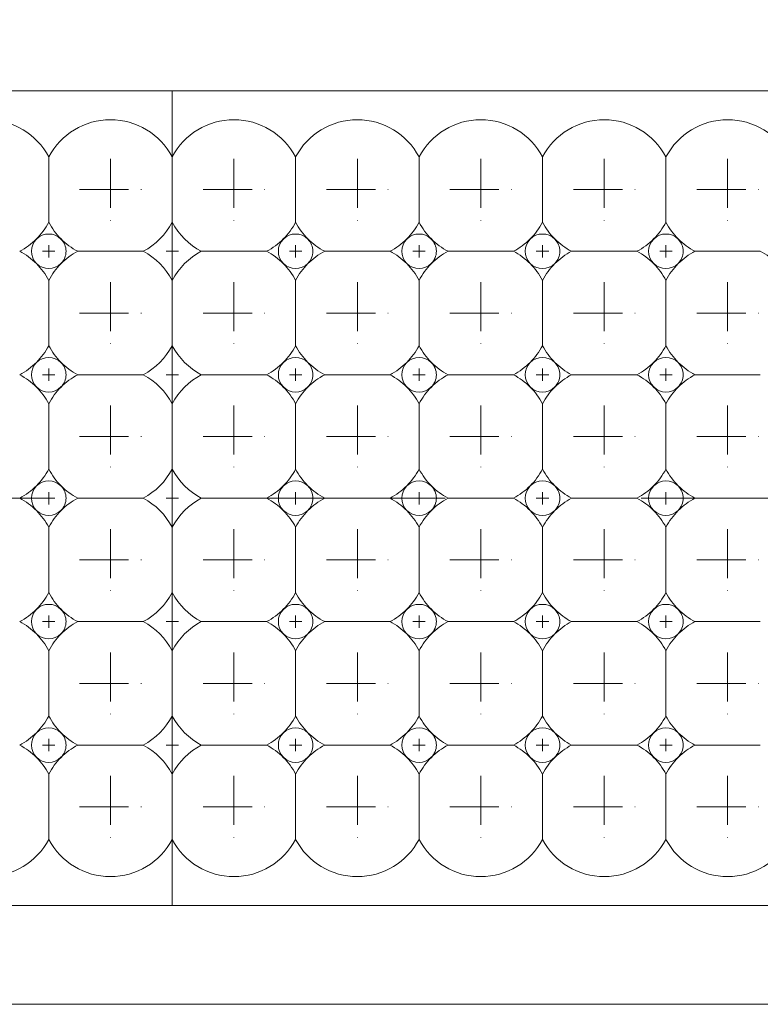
# Model space of a CAD drawing. Header units: millimetres. Extents: x -201 to 202, y 143 to 428.
# Tile 25 of 46: x -4 to 2, y 290 to 298. Entities that reach past the tile are written whole.
import ezdxf

# ---------------------------------------------------------------- set-up
doc = ezdxf.new("R2010")
doc.units = ezdxf.units.MM
doc.header["$LTSCALE"] = 0.25
doc.linetypes.add('CENTER', pattern=[50.8, 31.75, -6.35, 6.35, -6.35])
for name, color, linetype, lineweight in [('BASE', 7, 'Continuous', 20), ('CENTER', 1, 'CENTER', 9), ('DIMENSION', 6, 'Continuous', 9), ('LED LENS', 7, 'Continuous', 20)]:
    doc.layers.add(name, color=color, linetype=linetype, lineweight=lineweight)
doc.styles.add('VS Standard', font='msgothic.ttc', dxfattribs={"height": 3})
doc.dimstyles.new('VS Standard x0.2', dxfattribs={"dimtxt": 3, "dimasz": 3, "dimexe": 0.5, "dimexo": 0.8, "dimgap": 0.5, "dimtad": 3, "dimlfac": 5, "dimrnd": 0.0001, "dimzin": 9, "dimdsep": 46, "dimtxsty": 'VS Standard', "dimcen": 0, "dimaunit": 1, "dimadec": 0, "dimazin": 2, "dimtfac": 1, "dimtmove": 0, "dimatfit": 3, "dimfxl": 1, "dimtolj": 1, "dimtzin": 0, "dimarcsym": 0})

# ---------------------------------------------------------------- blocks, each defined once
blk = doc.blocks.new('*D266')
at = {"layer": 'Defpoints', "color": 0}
for p in [(47.8184, 319.1987), (-73.5816, 296.0676), (47.8184, 296.0676)]:
    blk.add_point(p, dxfattribs=at)
at = {"layer": 'DIMENSION', "color": 0, "lineweight": -2}
for p, q in [((-73.5816, 296.8676), (-73.5816, 319.6987)), ((47.8184, 296.8676), (47.8184, 319.6987)), ((-70.5816, 319.1987), (44.8184, 319.1987))]:
    blk.add_line(p, q, dxfattribs=at)
at = {"layer": 'DIMENSION', "color": 0}
for points in [[(-70.5816, 319.6987), (-70.5816, 318.6987), (-73.5816, 319.1987)], [(44.8184, 318.6987), (44.8184, 319.6987), (47.8184, 319.1987)]]:
    blk.add_solid(points, dxfattribs=at)
at = {"layer": 'DIMENSION', "color": 0, "insert": (-12.8816, 321.4499), "char_height": 3, "attachment_point": 5, "style": 'VS Standard'}
blk.add_mtext('\\A1;\\A1;(607)', dxfattribs=at)

msp = doc.modelspace()

# ---------------------------------------------------------------- linework, layer by layer
at = {"layer": 'BASE'}
for p, q in [((47.1202, 297.1606), (-72.8798, 297.1606)), ((-72.8798, 290.5606), (47.1202, 290.5606)), ((47.1202, 289.7606), (-72.8798, 289.7606))]:
    msp.add_line(p, q, dxfattribs=at)
at = {"layer": 'CENTER', "ltscale": 0.05}
for p, q in [((-3.3798, 296.6106), (-3.3798, 296.1106)), ((-2.3798, 296.6106), (-2.3798, 296.1106)), ((-1.3798, 296.6106), (-1.3798, 296.1106)), ((-0.3798, 296.6106), (-0.3798, 296.1106)), ((0.6202, 296.6106), (0.6202, 296.1106)), ((1.6202, 296.6106), (1.6202, 296.1106)), ((-3.6298, 296.3606), (-3.1298, 296.3606)), ((-2.6298, 296.3606), (-2.1298, 296.3606)), ((-1.6298, 296.3606), (-1.1298, 296.3606)), ((-0.6298, 296.3606), (-0.1298, 296.3606)), ((0.3702, 296.3606), (0.8702, 296.3606)), ((1.3702, 296.3606), (1.8702, 296.3606)), ((-3.3798, 295.6106), (-3.3798, 295.1106)), ((-2.3798, 295.6106), (-2.3798, 295.1106)), ((-1.3798, 295.6106), (-1.3798, 295.1106)), ((-0.3798, 295.6106), (-0.3798, 295.1106)), ((0.6202, 295.6106), (0.6202, 295.1106)), ((1.6202, 295.6106), (1.6202, 295.1106)), ((-3.6298, 295.3606), (-3.1298, 295.3606)), ((-2.6298, 295.3606), (-2.1298, 295.3606)), ((-1.6298, 295.3606), (-1.1298, 295.3606)), ((-0.6298, 295.3606), (-0.1298, 295.3606)), ((0.3702, 295.3606), (0.8702, 295.3606)), ((1.3702, 295.3606), (1.8702, 295.3606)), ((-3.3798, 294.6106), (-3.3798, 294.1106)), ((-2.3798, 294.6106), (-2.3798, 294.1106)), ((-1.3798, 294.6106), (-1.3798, 294.1106)), ((-0.3798, 294.6106), (-0.3798, 294.1106)), ((0.6202, 294.6106), (0.6202, 294.1106)), ((1.6202, 294.6106), (1.6202, 294.1106)), ((-3.6298, 294.3606), (-3.1298, 294.3606)), ((-2.6298, 294.3606), (-2.1298, 294.3606)), ((-1.6298, 294.3606), (-1.1298, 294.3606)), ((-0.6298, 294.3606), (-0.1298, 294.3606)), ((0.3702, 294.3606), (0.8702, 294.3606)), ((1.3702, 294.3606), (1.8702, 294.3606)), ((-3.3798, 293.6106), (-3.3798, 293.1106)), ((-2.3798, 293.6106), (-2.3798, 293.1106)), ((-1.3798, 293.6106), (-1.3798, 293.1106)), ((-0.3798, 293.6106), (-0.3798, 293.1106)), ((0.6202, 293.6106), (0.6202, 293.1106)), ((1.6202, 293.6106), (1.6202, 293.1106)), ((-3.6298, 293.3606), (-3.1298, 293.3606)), ((-2.6298, 293.3606), (-2.1298, 293.3606)), ((-1.6298, 293.3606), (-1.1298, 293.3606)), ((-0.6298, 293.3606), (-0.1298, 293.3606)), ((0.3702, 293.3606), (0.8702, 293.3606)), ((1.3702, 293.3606), (1.8702, 293.3606)), ((-3.3798, 292.6106), (-3.3798, 292.1106)), ((-2.3798, 292.6106), (-2.3798, 292.1106)), ((-1.3798, 292.6106), (-1.3798, 292.1106)), ((-0.3798, 292.6106), (-0.3798, 292.1106)), ((0.6202, 292.6106), (0.6202, 292.1106)), ((1.6202, 292.6106), (1.6202, 292.1106)), ((-3.6298, 292.3606), (-3.1298, 292.3606)), ((-2.6298, 292.3606), (-2.1298, 292.3606)), ((-1.6298, 292.3606), (-1.1298, 292.3606)), ((-0.6298, 292.3606), (-0.1298, 292.3606)), ((0.3702, 292.3606), (0.8702, 292.3606)), ((1.3702, 292.3606), (1.8702, 292.3606)), ((-3.3798, 291.6106), (-3.3798, 291.1106)), ((-2.3798, 291.6106), (-2.3798, 291.1106)), ((-1.3798, 291.6106), (-1.3798, 291.1106)), ((-0.3798, 291.6106), (-0.3798, 291.1106)), ((0.6202, 291.6106), (0.6202, 291.1106)), ((1.6202, 291.6106), (1.6202, 291.1106)), ((-3.6298, 291.3606), (-3.1298, 291.3606)), ((-2.6298, 291.3606), (-2.1298, 291.3606)), ((-1.6298, 291.3606), (-1.1298, 291.3606)), ((-0.6298, 291.3606), (-0.1298, 291.3606)), ((0.3702, 291.3606), (0.8702, 291.3606)), ((1.3702, 291.3606), (1.8702, 291.3606))]:
    msp.add_line(p, q, dxfattribs=at)
at = {"layer": 'CENTER', "ltscale": 0.01}
for p, q in [((-3.9298, 295.8606), (-3.8298, 295.8606)), ((-3.8798, 295.9106), (-3.8798, 295.8106)), ((-2.9298, 295.8606), (-2.8298, 295.8606)), ((-2.8798, 295.9106), (-2.8798, 295.8106)), ((-1.9298, 295.8606), (-1.8298, 295.8606)), ((-1.8798, 295.9106), (-1.8798, 295.8106)), ((-0.9298, 295.8606), (-0.8298, 295.8606)), ((-0.8798, 295.9106), (-0.8798, 295.8106)), ((0.0702, 295.8606), (0.1702, 295.8606)), ((0.1202, 295.9106), (0.1202, 295.8106)), ((1.0702, 295.8606), (1.1702, 295.8606)), ((1.1202, 295.9106), (1.1202, 295.8106)), ((-3.8798, 294.9106), (-3.8798, 294.8106)), ((-2.8798, 294.9106), (-2.8798, 294.8106)), ((-1.8798, 294.9106), (-1.8798, 294.8106)), ((-0.8798, 294.9106), (-0.8798, 294.8106)), ((0.1202, 294.9106), (0.1202, 294.8106)), ((1.1202, 294.9106), (1.1202, 294.8106)), ((-3.9298, 294.8606), (-3.8298, 294.8606)), ((-2.9298, 294.8606), (-2.8298, 294.8606)), ((-1.9298, 294.8606), (-1.8298, 294.8606)), ((-0.9298, 294.8606), (-0.8298, 294.8606)), ((0.0702, 294.8606), (0.1702, 294.8606)), ((1.0702, 294.8606), (1.1702, 294.8606)), ((-3.9298, 293.8606), (-3.8298, 293.8606)), ((-3.8798, 293.9106), (-3.8798, 293.8106)), ((-2.9298, 293.8606), (-2.8298, 293.8606)), ((-2.8798, 293.9106), (-2.8798, 293.8106)), ((-1.9298, 293.8606), (-1.8298, 293.8606)), ((-1.8798, 293.9106), (-1.8798, 293.8106)), ((-0.9298, 293.8606), (-0.8298, 293.8606)), ((-0.8798, 293.9106), (-0.8798, 293.8106)), ((0.0702, 293.8606), (0.1702, 293.8606)), ((0.1202, 293.9106), (0.1202, 293.8106)), ((1.0702, 293.8606), (1.1702, 293.8606)), ((1.1202, 293.9106), (1.1202, 293.8106)), ((-3.8798, 292.9106), (-3.8798, 292.8106)), ((-2.8798, 292.9106), (-2.8798, 292.8106)), ((-1.8798, 292.9106), (-1.8798, 292.8106)), ((-0.8798, 292.9106), (-0.8798, 292.8106)), ((0.1202, 292.9106), (0.1202, 292.8106)), ((1.1202, 292.9106), (1.1202, 292.8106)), ((-3.9298, 292.8606), (-3.8298, 292.8606)), ((-2.9298, 292.8606), (-2.8298, 292.8606)), ((-1.9298, 292.8606), (-1.8298, 292.8606)), ((-0.9298, 292.8606), (-0.8298, 292.8606)), ((0.0702, 292.8606), (0.1702, 292.8606)), ((1.0702, 292.8606), (1.1702, 292.8606)), ((-3.9298, 291.8606), (-3.8298, 291.8606)), ((-3.8798, 291.9106), (-3.8798, 291.8106)), ((-2.9298, 291.8606), (-2.8298, 291.8606)), ((-2.8798, 291.9106), (-2.8798, 291.8106)), ((-1.9298, 291.8606), (-1.8298, 291.8606)), ((-1.8798, 291.9106), (-1.8798, 291.8106)), ((-0.9298, 291.8606), (-0.8298, 291.8606)), ((-0.8798, 291.9106), (-0.8798, 291.8106)), ((0.0702, 291.8606), (0.1702, 291.8606)), ((0.1202, 291.9106), (0.1202, 291.8106)), ((1.0702, 291.8606), (1.1702, 291.8606)), ((1.1202, 291.9106), (1.1202, 291.8106))]:
    msp.add_line(p, q, dxfattribs=at)
at = {"layer": 'CENTER'}
msp.add_line((-75.2798, 293.8606), (49.5202, 293.8606), dxfattribs=at)
at = {"layer": 'LED LENS'}
for p, q in [((-2.8798, 297.1606), (-2.8798, 290.5606)), ((-2.8798, 296.6252), (-2.8798, 297.1606)), ((-2.8798, 297.1606), (-2.8798, 290.5606)), ((-3.8798, 296.6252), (-3.8798, 296.3606)), ((-1.8798, 296.6252), (-1.8798, 296.3606)), ((-0.8798, 296.6252), (-0.8798, 296.3606)), ((0.1202, 296.6252), (0.1202, 296.3606)), ((1.1202, 296.6252), (1.1202, 296.3606)), ((-3.8798, 296.3606), (-3.8798, 296.096)), ((-1.8798, 296.3606), (-1.8798, 296.096)), ((-0.8798, 296.3606), (-0.8798, 296.096)), ((0.1202, 296.3606), (0.1202, 296.096)), ((1.1202, 296.3606), (1.1202, 296.096)), ((-3.6444, 295.8606), (-3.1153, 295.8606)), ((-2.6444, 295.8606), (-2.1153, 295.8606)), ((-1.6444, 295.8606), (-1.1153, 295.8606)), ((-0.6444, 295.8606), (-0.1153, 295.8606)), ((0.3556, 295.8606), (0.8847, 295.8606)), ((1.3556, 295.8606), (1.8847, 295.8606)), ((-3.8798, 295.6252), (-3.8798, 295.3606)), ((-1.8798, 295.6252), (-1.8798, 295.3606)), ((-0.8798, 295.6252), (-0.8798, 295.3606)), ((0.1202, 295.6252), (0.1202, 295.3606)), ((1.1202, 295.6252), (1.1202, 295.3606)), ((-3.8798, 295.3606), (-3.8798, 295.096)), ((-1.8798, 295.3606), (-1.8798, 295.096)), ((-0.8798, 295.3606), (-0.8798, 295.096)), ((0.1202, 295.3606), (0.1202, 295.096)), ((1.1202, 295.3606), (1.1202, 295.096)), ((-3.6444, 294.8606), (-3.1153, 294.8606)), ((-2.6444, 294.8606), (-2.1153, 294.8606)), ((-1.6444, 294.8606), (-1.1153, 294.8606)), ((-0.6444, 294.8606), (-0.1153, 294.8606)), ((0.3556, 294.8606), (0.8847, 294.8606)), ((1.3556, 294.8606), (1.8847, 294.8606)), ((-3.8798, 294.6252), (-3.8798, 294.3606)), ((-1.8798, 294.6252), (-1.8798, 294.3606)), ((-0.8798, 294.6252), (-0.8798, 294.3606)), ((0.1202, 294.6252), (0.1202, 294.3606)), ((1.1202, 294.6252), (1.1202, 294.3606)), ((-3.8798, 294.3606), (-3.8798, 294.096)), ((-1.8798, 294.3606), (-1.8798, 294.096)), ((-0.8798, 294.3606), (-0.8798, 294.096)), ((0.1202, 294.3606), (0.1202, 294.096)), ((1.1202, 294.3606), (1.1202, 294.096)), ((-3.6444, 293.8606), (-3.1153, 293.8606)), ((-2.6444, 293.8606), (-2.1153, 293.8606)), ((-1.6444, 293.8606), (-1.1153, 293.8606)), ((-0.6444, 293.8606), (-0.1153, 293.8606)), ((0.3556, 293.8606), (0.8847, 293.8606)), ((1.3556, 293.8606), (1.8847, 293.8606)), ((-3.8798, 293.6252), (-3.8798, 293.3606)), ((-1.8798, 293.6252), (-1.8798, 293.3606)), ((-0.8798, 293.6252), (-0.8798, 293.3606)), ((0.1202, 293.6252), (0.1202, 293.3606)), ((1.1202, 293.6252), (1.1202, 293.3606)), ((-3.8798, 293.3606), (-3.8798, 293.096)), ((-1.8798, 293.3606), (-1.8798, 293.096)), ((-0.8798, 293.3606), (-0.8798, 293.096)), ((0.1202, 293.3606), (0.1202, 293.096)), ((1.1202, 293.3606), (1.1202, 293.096)), ((-3.6444, 292.8606), (-3.1153, 292.8606)), ((-2.6444, 292.8606), (-2.1153, 292.8606)), ((-1.6444, 292.8606), (-1.1153, 292.8606)), ((-0.6444, 292.8606), (-0.1153, 292.8606)), ((0.3556, 292.8606), (0.8847, 292.8606)), ((1.3556, 292.8606), (1.8847, 292.8606)), ((-3.8798, 292.3606), (-3.8798, 292.6252)), ((-1.8798, 292.6252), (-1.8798, 292.3606)), ((-0.8798, 292.6252), (-0.8798, 292.3606)), ((0.1202, 292.6252), (0.1202, 292.3606)), ((1.1202, 292.6252), (1.1202, 292.3606)), ((-3.8798, 292.096), (-3.8798, 292.3606)), ((-1.8798, 292.3606), (-1.8798, 292.096)), ((-0.8798, 292.3606), (-0.8798, 292.096)), ((0.1202, 292.3606), (0.1202, 292.096)), ((1.1202, 292.3606), (1.1202, 292.096)), ((-3.6444, 291.8606), (-3.1153, 291.8606)), ((-2.6444, 291.8606), (-2.1153, 291.8606)), ((-1.6444, 291.8606), (-1.1153, 291.8606)), ((-0.6444, 291.8606), (-0.1153, 291.8606)), ((0.3556, 291.8606), (0.8847, 291.8606)), ((1.3556, 291.8606), (1.8847, 291.8606)), ((-3.8798, 291.3606), (-3.8798, 291.6252)), ((-1.8798, 291.6252), (-1.8798, 291.3606)), ((-0.8798, 291.6252), (-0.8798, 291.3606)), ((0.1202, 291.6252), (0.1202, 291.3606)), ((1.1202, 291.6252), (1.1202, 291.3606)), ((-3.8798, 291.096), (-3.8798, 291.3606)), ((-1.8798, 291.3606), (-1.8798, 291.096)), ((-0.8798, 291.3606), (-0.8798, 291.096)), ((0.1202, 291.3606), (0.1202, 291.096)), ((1.1202, 291.3606), (1.1202, 291.096))]:
    msp.add_line(p, q, dxfattribs=at)
for centre, radius, start, end in [((-4.3798, 296.3606), 0.5657, 27.88557, 152.11443), ((-3.3798, 296.3606), 0.5657, 27.88557, 152.11443), ((-2.3798, 296.3606), 0.5657, 27.88557, 152.11443), ((-1.3798, 296.3606), 0.5657, 27.88557, 152.11443), ((-0.3798, 296.3606), 0.5657, 27.88557, 152.11443), ((0.6202, 296.3606), 0.5657, 27.88557, 152.11443), ((1.6202, 296.3606), 0.5657, 27.88557, 152.11443), ((-4.3798, 296.3606), 0.5657, 315, 332.11443), ((-3.3798, 296.3606), 0.5657, 207.88557, 225), ((-3.3798, 296.3606), 0.5657, 297.88557, 332.11443), ((-2.3798, 296.3606), 0.5657, 207.88557, 242.11443), ((-2.3798, 296.3606), 0.5657, 315, 332.11443), ((-1.3798, 296.3606), 0.5657, 207.88557, 225), ((-1.3798, 296.3606), 0.5657, 315, 332.11443), ((-0.3798, 296.3606), 0.5657, 207.88557, 225), ((-0.3798, 296.3606), 0.5657, 315, 332.11443), ((0.6202, 296.3606), 0.5657, 207.88557, 225), ((0.6202, 296.3606), 0.5657, 315, 332.11443), ((1.6202, 296.3606), 0.5657, 207.88557, 225), ((-3.8798, 295.8606), 0.14, 45, 135), ((-1.8798, 295.8606), 0.14, 45, 135), ((-0.8798, 295.8606), 0.14, 45, 135), ((0.1202, 295.8606), 0.14, 45, 135), ((1.1202, 295.8606), 0.14, 45, 135), ((-4.3798, 296.3606), 0.5657, 297.88557, 315), ((-3.8798, 295.8606), 0.14, 135, 225), ((-3.8798, 295.8606), 0.14, 0, 45), ((-3.3798, 296.3606), 0.5657, 225, 242.11443), ((-2.3798, 296.3606), 0.5657, 297.88557, 315), ((-1.8798, 295.8606), 0.14, 135, 225), ((-1.8798, 295.8606), 0.14, 0, 45), ((-1.3798, 296.3606), 0.5657, 225, 242.11443), ((-1.3798, 296.3606), 0.5657, 297.88557, 315), ((-0.8798, 295.8606), 0.14, 135, 225), ((-0.8798, 295.8606), 0.14, 0, 45), ((-0.3798, 296.3606), 0.5657, 225, 242.11443), ((-0.3798, 296.3606), 0.5657, 297.88557, 315), ((0.1202, 295.8606), 0.14, 135, 225), ((0.1202, 295.8606), 0.14, 0, 45), ((0.6202, 296.3606), 0.5657, 225, 242.11443), ((0.6202, 296.3606), 0.5657, 297.88557, 315), ((1.1202, 295.8606), 0.14, 135, 225), ((1.1202, 295.8606), 0.14, 0, 45), ((1.6202, 296.3606), 0.5657, 225, 242.11443), ((-4.3798, 295.3606), 0.5657, 45, 62.11443), ((-3.8798, 295.8606), 0.14, 315, 0), ((-3.3798, 295.3606), 0.5657, 117.88557, 135), ((-3.3798, 295.3606), 0.5657, 27.88557, 62.11443), ((-2.3798, 295.3606), 0.5657, 117.88557, 152.11443), ((-2.3798, 295.3606), 0.5657, 45, 62.11443), ((-1.8798, 295.8606), 0.14, 315, 0), ((-1.3798, 295.3606), 0.5657, 117.88557, 135), ((-1.3798, 295.3606), 0.5657, 45, 62.11443), ((-0.8798, 295.8606), 0.14, 315, 0), ((-0.3798, 295.3606), 0.5657, 117.88557, 135), ((-0.3798, 295.3606), 0.5657, 45, 62.11443), ((0.1202, 295.8606), 0.14, 315, 0), ((0.6202, 295.3606), 0.5657, 117.88557, 135), ((0.6202, 295.3606), 0.5657, 45, 62.11443), ((1.1202, 295.8606), 0.14, 315, 0), ((1.6202, 295.3606), 0.5657, 117.88557, 135), ((1.6202, 295.3606), 0.5657, 45, 62.11443), ((-4.3798, 295.3606), 0.5657, 27.88557, 45), ((-3.8798, 295.8606), 0.14, 225, 315), ((-3.3798, 295.3606), 0.5657, 135, 152.11443), ((-2.3798, 295.3606), 0.5657, 27.88557, 45), ((-1.8798, 295.8606), 0.14, 225, 315), ((-1.3798, 295.3606), 0.5657, 135, 152.11443), ((-1.3798, 295.3606), 0.5657, 27.88557, 45), ((-0.8798, 295.8606), 0.14, 225, 315), ((-0.3798, 295.3606), 0.5657, 135, 152.11443), ((-0.3798, 295.3606), 0.5657, 27.88557, 45), ((0.1202, 295.8606), 0.14, 225, 315), ((0.6202, 295.3606), 0.5657, 135, 152.11443), ((0.6202, 295.3606), 0.5657, 27.88557, 45), ((1.1202, 295.8606), 0.14, 225, 315), ((1.6202, 295.3606), 0.5657, 135, 152.11443), ((-4.3798, 295.3606), 0.5657, 315, 332.11443), ((-3.3798, 295.3606), 0.5657, 207.88557, 225), ((-3.3798, 295.3606), 0.5657, 297.88557, 332.11443), ((-2.3798, 295.3606), 0.5657, 207.88557, 242.11443), ((-2.3798, 295.3606), 0.5657, 315, 332.11443), ((-1.3798, 295.3606), 0.5657, 207.88557, 225), ((-1.3798, 295.3606), 0.5657, 315, 332.11443), ((-0.3798, 295.3606), 0.5657, 207.88557, 225), ((-0.3798, 295.3606), 0.5657, 315, 332.11443), ((0.6202, 295.3606), 0.5657, 207.88557, 225), ((0.6202, 295.3606), 0.5657, 315, 332.11443), ((1.6202, 295.3606), 0.5657, 207.88557, 225), ((-4.3798, 295.3606), 0.5657, 297.88557, 315), ((-3.8798, 294.8606), 0.14, 135, 225), ((-3.8798, 294.8606), 0.14, 45, 135), ((-3.8798, 294.8606), 0.14, 0, 45), ((-3.3798, 295.3606), 0.5657, 225, 242.11443), ((-2.3798, 295.3606), 0.5657, 297.88557, 315), ((-1.8798, 294.8606), 0.14, 135, 225), ((-1.8798, 294.8606), 0.14, 45, 135), ((-1.8798, 294.8606), 0.14, 0, 45), ((-1.3798, 295.3606), 0.5657, 225, 242.11443), ((-1.3798, 295.3606), 0.5657, 297.88557, 315), ((-0.8798, 294.8606), 0.14, 135, 225), ((-0.8798, 294.8606), 0.14, 45, 135), ((-0.8798, 294.8606), 0.14, 0, 45), ((-0.3798, 295.3606), 0.5657, 225, 242.11443), ((-0.3798, 295.3606), 0.5657, 297.88557, 315), ((0.1202, 294.8606), 0.14, 135, 225), ((0.1202, 294.8606), 0.14, 45, 135), ((0.1202, 294.8606), 0.14, 0, 45), ((0.6202, 295.3606), 0.5657, 225, 242.11443), ((0.6202, 295.3606), 0.5657, 297.88557, 315), ((1.1202, 294.8606), 0.14, 135, 225), ((1.1202, 294.8606), 0.14, 45, 135), ((1.1202, 294.8606), 0.14, 0, 45), ((1.6202, 295.3606), 0.5657, 225, 242.11443), ((-4.3798, 294.3606), 0.5657, 45, 62.11443), ((-3.8798, 294.8606), 0.14, 315, 0), ((-3.3798, 294.3606), 0.5657, 117.88557, 135), ((-3.3798, 294.3606), 0.5657, 27.88557, 62.11443), ((-2.3798, 294.3606), 0.5657, 117.88557, 152.11443), ((-2.3798, 294.3606), 0.5657, 45, 62.11443), ((-1.8798, 294.8606), 0.14, 315, 0), ((-1.3798, 294.3606), 0.5657, 117.88557, 135), ((-1.3798, 294.3606), 0.5657, 45, 62.11443), ((-0.8798, 294.8606), 0.14, 315, 0), ((-0.3798, 294.3606), 0.5657, 117.88557, 135), ((-0.3798, 294.3606), 0.5657, 45, 62.11443), ((0.1202, 294.8606), 0.14, 315, 0), ((0.6202, 294.3606), 0.5657, 117.88557, 135), ((0.6202, 294.3606), 0.5657, 45, 62.11443), ((1.1202, 294.8606), 0.14, 315, 0), ((1.6202, 294.3606), 0.5657, 117.88557, 135), ((-4.3798, 294.3606), 0.5657, 27.88557, 45), ((-3.8798, 294.8606), 0.14, 225, 315), ((-3.3798, 294.3606), 0.5657, 135, 152.11443), ((-2.3798, 294.3606), 0.5657, 27.88557, 45), ((-1.8798, 294.8606), 0.14, 225, 315), ((-1.3798, 294.3606), 0.5657, 135, 152.11443), ((-1.3798, 294.3606), 0.5657, 27.88557, 45), ((-0.8798, 294.8606), 0.14, 225, 315), ((-0.3798, 294.3606), 0.5657, 135, 152.11443), ((-0.3798, 294.3606), 0.5657, 27.88557, 45), ((0.1202, 294.8606), 0.14, 225, 315), ((0.6202, 294.3606), 0.5657, 135, 152.11443), ((0.6202, 294.3606), 0.5657, 27.88557, 45), ((1.1202, 294.8606), 0.14, 225, 315), ((1.6202, 294.3606), 0.5657, 135, 152.11443), ((-4.3798, 294.3606), 0.5657, 315, 332.11443), ((-3.3798, 294.3606), 0.5657, 207.88557, 225), ((-3.3798, 294.3606), 0.5657, 297.88557, 332.11443), ((-2.3798, 294.3606), 0.5657, 207.88557, 242.11443), ((-2.3798, 294.3606), 0.5657, 315, 332.11443), ((-1.3798, 294.3606), 0.5657, 207.88557, 225), ((-1.3798, 294.3606), 0.5657, 315, 332.11443), ((-0.3798, 294.3606), 0.5657, 207.88557, 225), ((-0.3798, 294.3606), 0.5657, 315, 332.11443), ((0.6202, 294.3606), 0.5657, 207.88557, 225), ((0.6202, 294.3606), 0.5657, 315, 332.11443), ((1.6202, 294.3606), 0.5657, 207.88557, 225), ((-3.8798, 293.8606), 0.14, 45, 135), ((-1.8798, 293.8606), 0.14, 45, 135), ((-0.8798, 293.8606), 0.14, 45, 135), ((0.1202, 293.8606), 0.14, 45, 135), ((1.1202, 293.8606), 0.14, 45, 135), ((-4.3798, 294.3606), 0.5657, 297.88557, 315), ((-3.8798, 293.8606), 0.14, 135, 225), ((-3.8798, 293.8606), 0.14, 0, 45), ((-3.3798, 294.3606), 0.5657, 225, 242.11443), ((-2.3798, 294.3606), 0.5657, 297.88557, 315), ((-1.8798, 293.8606), 0.14, 135, 225), ((-1.8798, 293.8606), 0.14, 0, 45), ((-1.3798, 294.3606), 0.5657, 225, 242.11443), ((-1.3798, 294.3606), 0.5657, 297.88557, 315), ((-0.8798, 293.8606), 0.14, 135, 225), ((-0.8798, 293.8606), 0.14, 0, 45), ((-0.3798, 294.3606), 0.5657, 225, 242.11443), ((-0.3798, 294.3606), 0.5657, 297.88557, 315), ((0.1202, 293.8606), 0.14, 135, 225), ((0.1202, 293.8606), 0.14, 0, 45), ((0.6202, 294.3606), 0.5657, 225, 242.11443), ((0.6202, 294.3606), 0.5657, 297.88557, 315), ((1.1202, 293.8606), 0.14, 135, 225), ((1.1202, 293.8606), 0.14, 0, 45), ((1.6202, 294.3606), 0.5657, 225, 242.11443), ((-4.3798, 293.3606), 0.5657, 45, 62.11443), ((-3.8798, 293.8606), 0.14, 315, 0), ((-3.3798, 293.3606), 0.5657, 117.88557, 135), ((-3.3798, 293.3606), 0.5657, 27.88557, 62.11443), ((-2.3798, 293.3606), 0.5657, 117.88557, 152.11443), ((-2.3798, 293.3606), 0.5657, 45, 62.11443), ((-1.8798, 293.8606), 0.14, 315, 0), ((-1.3798, 293.3606), 0.5657, 117.88557, 135), ((-1.3798, 293.3606), 0.5657, 45, 62.11443), ((-0.8798, 293.8606), 0.14, 315, 0), ((-0.3798, 293.3606), 0.5657, 117.88557, 135), ((-0.3798, 293.3606), 0.5657, 45, 62.11443), ((0.1202, 293.8606), 0.14, 315, 0), ((0.6202, 293.3606), 0.5657, 117.88557, 135), ((0.6202, 293.3606), 0.5657, 45, 62.11443), ((1.1202, 293.8606), 0.14, 315, 0), ((1.6202, 293.3606), 0.5657, 117.88557, 135), ((-3.8798, 293.8606), 0.14, 225, 315), ((-1.8798, 293.8606), 0.14, 225, 315), ((-0.8798, 293.8606), 0.14, 225, 315), ((0.1202, 293.8606), 0.14, 225, 315), ((1.1202, 293.8606), 0.14, 225, 315), ((-4.3798, 293.3606), 0.5657, 27.88557, 45), ((-3.3798, 293.3606), 0.5657, 135, 152.11443), ((-2.3798, 293.3606), 0.5657, 27.88557, 45), ((-1.3798, 293.3606), 0.5657, 135, 152.11443), ((-1.3798, 293.3606), 0.5657, 27.88557, 45), ((-0.3798, 293.3606), 0.5657, 135, 152.11443), ((-0.3798, 293.3606), 0.5657, 27.88557, 45), ((0.6202, 293.3606), 0.5657, 135, 152.11443), ((0.6202, 293.3606), 0.5657, 27.88557, 45), ((1.6202, 293.3606), 0.5657, 135, 152.11443), ((-4.3798, 293.3606), 0.5657, 315, 332.11443), ((-3.3798, 293.3606), 0.5657, 207.88557, 225), ((-3.3798, 293.3606), 0.5657, 297.88557, 332.11443), ((-2.3798, 293.3606), 0.5657, 207.88557, 242.11443), ((-2.3798, 293.3606), 0.5657, 315, 332.11443), ((-1.3798, 293.3606), 0.5657, 207.88557, 225), ((-1.3798, 293.3606), 0.5657, 315, 332.11443), ((-0.3798, 293.3606), 0.5657, 207.88557, 225), ((-0.3798, 293.3606), 0.5657, 315, 332.11443), ((0.6202, 293.3606), 0.5657, 207.88557, 225), ((0.6202, 293.3606), 0.5657, 315, 332.11443), ((1.6202, 293.3606), 0.5657, 207.88557, 225), ((-3.8798, 292.8606), 0.14, 45, 135), ((-1.8798, 292.8606), 0.14, 45, 135), ((-0.8798, 292.8606), 0.14, 45, 135), ((0.1202, 292.8606), 0.14, 45, 135), ((1.1202, 292.8606), 0.14, 45, 135), ((-4.3798, 293.3606), 0.5657, 297.88557, 315), ((-3.8798, 292.8606), 0.14, 135, 225), ((-3.8798, 292.8606), 0.14, 0, 45), ((-3.3798, 293.3606), 0.5657, 225, 242.11443), ((-2.3798, 293.3606), 0.5657, 297.88557, 315), ((-1.8798, 292.8606), 0.14, 135, 225), ((-1.8798, 292.8606), 0.14, 0, 45), ((-1.3798, 293.3606), 0.5657, 225, 242.11443), ((-1.3798, 293.3606), 0.5657, 297.88557, 315), ((-0.8798, 292.8606), 0.14, 135, 225), ((-0.8798, 292.8606), 0.14, 0, 45), ((-0.3798, 293.3606), 0.5657, 225, 242.11443), ((-0.3798, 293.3606), 0.5657, 297.88557, 315), ((0.1202, 292.8606), 0.14, 135, 225), ((0.1202, 292.8606), 0.14, 0, 45), ((0.6202, 293.3606), 0.5657, 225, 242.11443), ((0.6202, 293.3606), 0.5657, 297.88557, 315), ((1.1202, 292.8606), 0.14, 135, 225), ((1.1202, 292.8606), 0.14, 0, 45), ((1.6202, 293.3606), 0.5657, 225, 242.11443), ((-4.3798, 292.3606), 0.5657, 45, 62.11443), ((-3.8798, 292.8606), 0.14, 315, 0), ((-3.3798, 292.3606), 0.5657, 117.88557, 135), ((-3.3798, 292.3606), 0.5657, 27.88557, 62.11443), ((-2.3798, 292.3606), 0.5657, 117.88557, 152.11443), ((-2.3798, 292.3606), 0.5657, 45, 62.11443), ((-1.8798, 292.8606), 0.14, 315, 0), ((-1.3798, 292.3606), 0.5657, 117.88557, 135), ((-1.3798, 292.3606), 0.5657, 45, 62.11443), ((-0.8798, 292.8606), 0.14, 315, 0), ((-0.3798, 292.3606), 0.5657, 117.88557, 135), ((-0.3798, 292.3606), 0.5657, 45, 62.11443), ((0.1202, 292.8606), 0.14, 315, 0), ((0.6202, 292.3606), 0.5657, 117.88557, 135), ((0.6202, 292.3606), 0.5657, 45, 62.11443), ((1.1202, 292.8606), 0.14, 315, 0), ((1.6202, 292.3606), 0.5657, 117.88557, 135), ((-4.3798, 292.3606), 0.5657, 27.88557, 45), ((-3.8798, 292.8606), 0.14, 225, 315), ((-3.3798, 292.3606), 0.5657, 135, 152.11443), ((-2.3798, 292.3606), 0.5657, 27.88557, 45), ((-1.8798, 292.8606), 0.14, 225, 315), ((-1.3798, 292.3606), 0.5657, 135, 152.11443), ((-1.3798, 292.3606), 0.5657, 27.88557, 45), ((-0.8798, 292.8606), 0.14, 225, 315), ((-0.3798, 292.3606), 0.5657, 135, 152.11443), ((-0.3798, 292.3606), 0.5657, 27.88557, 45), ((0.1202, 292.8606), 0.14, 225, 315), ((0.6202, 292.3606), 0.5657, 135, 152.11443), ((0.6202, 292.3606), 0.5657, 27.88557, 45), ((1.1202, 292.8606), 0.14, 225, 315), ((1.6202, 292.3606), 0.5657, 135, 152.11443), ((-4.3798, 292.3606), 0.5657, 315, 332.11443), ((-3.3798, 292.3606), 0.5657, 207.88557, 225), ((-3.3798, 292.3606), 0.5657, 297.88557, 332.11443), ((-2.3798, 292.3606), 0.5657, 207.88557, 242.11443), ((-2.3798, 292.3606), 0.5657, 315, 332.11443), ((-1.3798, 292.3606), 0.5657, 207.88557, 225), ((-1.3798, 292.3606), 0.5657, 315, 332.11443), ((-0.3798, 292.3606), 0.5657, 207.88557, 225), ((-0.3798, 292.3606), 0.5657, 315, 332.11443), ((0.6202, 292.3606), 0.5657, 207.88557, 225), ((0.6202, 292.3606), 0.5657, 315, 332.11443), ((1.6202, 292.3606), 0.5657, 207.88557, 225), ((-4.3798, 292.3606), 0.5657, 297.88557, 315), ((-3.8798, 291.8606), 0.14, 135, 225), ((-3.8798, 291.8606), 0.14, 45, 135), ((-3.8798, 291.8606), 0.14, 0, 45), ((-3.3798, 292.3606), 0.5657, 225, 242.11443), ((-2.3798, 292.3606), 0.5657, 297.88557, 315), ((-1.8798, 291.8606), 0.14, 135, 225), ((-1.8798, 291.8606), 0.14, 45, 135), ((-1.8798, 291.8606), 0.14, 0, 45), ((-1.3798, 292.3606), 0.5657, 225, 242.11443), ((-1.3798, 292.3606), 0.5657, 297.88557, 315), ((-0.8798, 291.8606), 0.14, 135, 225), ((-0.8798, 291.8606), 0.14, 45, 135), ((-0.8798, 291.8606), 0.14, 0, 45), ((-0.3798, 292.3606), 0.5657, 225, 242.11443), ((-0.3798, 292.3606), 0.5657, 297.88557, 315), ((0.1202, 291.8606), 0.14, 135, 225), ((0.1202, 291.8606), 0.14, 45, 135), ((0.1202, 291.8606), 0.14, 0, 45), ((0.6202, 292.3606), 0.5657, 225, 242.11443), ((0.6202, 292.3606), 0.5657, 297.88557, 315), ((1.1202, 291.8606), 0.14, 135, 225), ((1.1202, 291.8606), 0.14, 45, 135), ((1.1202, 291.8606), 0.14, 0, 45), ((1.6202, 292.3606), 0.5657, 225, 242.11443), ((-4.3798, 291.3606), 0.5657, 45, 62.11443), ((-3.8798, 291.8606), 0.14, 315, 0), ((-3.3798, 291.3606), 0.5657, 117.88557, 135), ((-3.3798, 291.3606), 0.5657, 27.88557, 62.11443), ((-2.3798, 291.3606), 0.5657, 117.88557, 152.11443), ((-2.3798, 291.3606), 0.5657, 45, 62.11443), ((-1.8798, 291.8606), 0.14, 315, 0), ((-1.3798, 291.3606), 0.5657, 117.88557, 135), ((-1.3798, 291.3606), 0.5657, 45, 62.11443), ((-0.8798, 291.8606), 0.14, 315, 0), ((-0.3798, 291.3606), 0.5657, 117.88557, 135), ((-0.3798, 291.3606), 0.5657, 45, 62.11443), ((0.1202, 291.8606), 0.14, 315, 0), ((0.6202, 291.3606), 0.5657, 117.88557, 135), ((0.6202, 291.3606), 0.5657, 45, 62.11443), ((1.1202, 291.8606), 0.14, 315, 0), ((1.6202, 291.3606), 0.5657, 117.88557, 135), ((-4.3798, 291.3606), 0.5657, 27.88557, 45), ((-3.8798, 291.8606), 0.14, 225, 315), ((-3.3798, 291.3606), 0.5657, 135, 152.11443), ((-2.3798, 291.3606), 0.5657, 27.88557, 45), ((-1.8798, 291.8606), 0.14, 225, 315), ((-1.3798, 291.3606), 0.5657, 135, 152.11443), ((-1.3798, 291.3606), 0.5657, 27.88557, 45), ((-0.8798, 291.8606), 0.14, 225, 315), ((-0.3798, 291.3606), 0.5657, 135, 152.11443), ((-0.3798, 291.3606), 0.5657, 27.88557, 45), ((0.1202, 291.8606), 0.14, 225, 315), ((0.6202, 291.3606), 0.5657, 135, 152.11443), ((0.6202, 291.3606), 0.5657, 27.88557, 45), ((1.1202, 291.8606), 0.14, 225, 315), ((1.6202, 291.3606), 0.5657, 135, 152.11443), ((-4.3798, 291.3606), 0.5657, 207.88557, 332.11443), ((-3.3798, 291.3606), 0.5657, 207.88557, 332.11443), ((-2.3798, 291.3606), 0.5657, 207.88557, 332.11443), ((-1.3798, 291.3606), 0.5657, 207.88557, 332.11443), ((-0.3798, 291.3606), 0.5657, 207.88557, 332.11443), ((0.6202, 291.3606), 0.5657, 207.88557, 332.11443), ((1.6202, 291.3606), 0.5657, 207.88557, 332.11443)]:
    msp.add_arc(centre, radius, start, end, dxfattribs=at)

# ---------------------------------------------------------------- dimensions: what is measured, and where the dimension line sits
at = {"layer": 'DIMENSION'}
dim = msp.add_linear_dim(base=(47.8184, 319.1987), p1=(-73.5816, 296.0676), p2=(47.8184, 296.0676), text='\\A1;(<>)', dimstyle='VS Standard x0.2', dxfattribs=at)
dim.commit()
dim.dimension.update_dxf_attribs({"geometry": '*D266', "text_midpoint": (-12.8816, 321.4499)})

doc.saveas('drawing.dxf')
